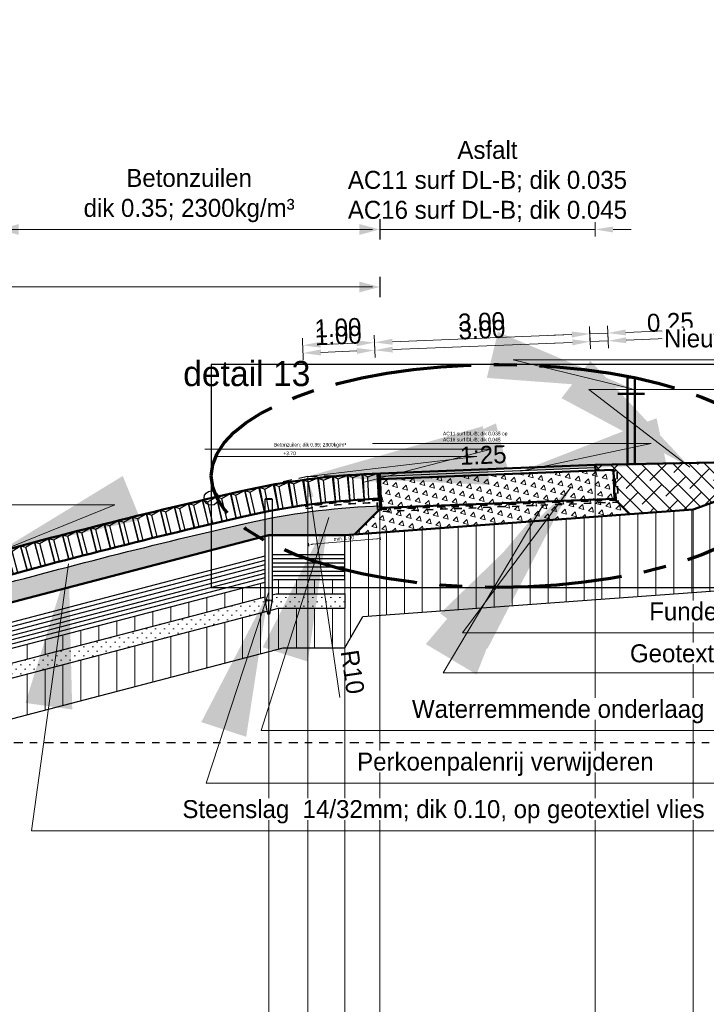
# Model space of a CAD drawing. Header units: metres. Extents: x 132 to 905, y -50 to 63.
# Tile 85 of 87: x 886 to 896, y -42 to -29. Entities that reach past the tile are written whole.
import ezdxf
from ezdxf.enums import TextEntityAlignment as Align

# ---------------------------------------------------------------- set-up
doc = ezdxf.new("R2010")
doc.units = ezdxf.units.M
doc.header["$LTSCALE"] = 0.1
for name, pattern in [('CENTER2', [28.575, 19.05, -3.175, 3.175, -3.175]), ('geotextiel', [0.2, -0.1, 0.1]), ('HIDDEN', [9.525, 6.35, -3.175]), ('NAP', [20, 12.5, -2.5, 2.5, -2.5])]:
    doc.linetypes.add(name, pattern=pattern)
for name, color, linetype, lineweight in [('DP-BS-arcering_klei', 253, 'Continuous', 0), ('DP-BS-arcering_zand', 251, 'Continuous', 0), ('DP-BS-basalt 025', 253, 'basalt25', 13), ('DP-BS-Matenbalk_verlenglijnen', 253, 'Continuous', 0), ('DP-BS-profiel', 2, 'Continuous', 25), ('DP-NAP-lijn', 6, 'NAP', 25), ('DP-NW-arcering_betonzuilen', 6, 'Continuous', 25), ('DP-NW-arcering_funderingslaag', 211, 'Continuous', 13), ('DP-NW-arcering_klei', 1, 'Continuous', 18), ('DP-NW-arcering_waterremmende_onderlaag', 7, 'Continuous', 18), ('DP-NW-Geotextiel', 3, 'geotextiel', 35), ('DP-NW-Geotextiel_detail', 150, 'geotextiel', 35), ('DP-NW-Matenbalk_verlenglijnen', 135, 'Continuous', 0), ('DP-NW-Profiel', 4, 'Continuous', 50), ('DP-NW-Uitvullaag', 1, 'Uitvullaag', 18), ('DP-Waterlijn_tekst', 7, 'Continuous', 35), ('maatvoering-lin', 7, 'Continuous', 20), ('Plts-Detail', 5, 'CENTER2', 70)]:
    doc.layers.add(name, color=color, linetype=linetype, lineweight=lineweight)
for name, color, linetype in [('DP-BS-SCHEIDINGSLIJN-TALUDBEKL', 255, 'Continuous'), ('DP-BS-TUSSENBERM', 1, 'Continuous'), ('DP-NW-Maatvoering', 7, 'Continuous')]:
    doc.layers.add(name, color=color, linetype=linetype)
doc.layers.add('DP-NW-arcrand', color=142, linetype='Continuous', plot=False)
doc.layers.add('TO-Viewport', color=152, linetype='Continuous', plot=False)
doc.styles.add('Ontwnota-dwp-Bruinissepolder tot Grevelingendam$0$StagCAD', font='StagCAD.ttf')
doc.styles.add('StagCAD', font='StagCAD.ttf')
doc.linetypes.add('basalt25', pattern='A,0,-0.25,[57,BASALT25.shx,S=0.004,R=0,X=0,Y=0],-0.25', length=0.5)
doc.linetypes.add('Uitvullaag', pattern='A,0,-0.005,[191,UITVULLAAG.shx,S=0.007,R=0,X=0,Y=0],-0.5', length=0.505)
doc.dimstyles.new('GM-maatvoering', dxfattribs={"dimtxt": 2.5, "dimasz": 2.5, "dimexe": 1, "dimexo": 0, "dimgap": 1, "dimtad": 1, "dimrnd": 0.001, "dimzin": 1, "dimdsep": 46, "dimtxsty": 'StagCAD', "dimcen": 0.09, "dimclrd": 1, "dimclre": 1, "dimclrt": 7, "dimazin": 0, "dimtfac": 1, "dimtix": 1, "dimtmove": 0, "dimatfit": 3, "dimfxl": 1, "dimfxlon": 1, "dimtvp": 0.83, "dimtolj": 1, "dimtzin": 0, "dimlwd": 15, "dimlwe": 15, "dimarcsym": 0})
doc.dimstyles.new('leader 1_100', dxfattribs={"dimscale": 0.1, "dimtxt": 2.5, "dimasz": 2, "dimexe": 0, "dimexo": 0, "dimgap": 1, "dimtad": 1, "dimrnd": 0.001, "dimzin": 1, "dimdsep": 46, "dimtxsty": 'StagCAD', "dimblk": 'RAD_PIJL', "dimcen": 0.09, "dimse1": 1, "dimse2": 1, "dimclrd": 1, "dimclre": 1, "dimclrt": 7, "dimazin": 0, "dimtfac": 1, "dimtix": 1, "dimtmove": 0, "dimatfit": 0, "dimfxl": 1, "dimtvp": 0.83, "dimtolj": 1, "dimtzin": 0, "dimlwd": 15, "dimarcsym": 0})
doc.dimstyles.new('Ontwnota-dwp-Bruinissepolder tot Grevelingendam$0$GM-maatvoering', dxfattribs={"dimtxt": 2.5, "dimasz": 1, "dimexe": 0, "dimexo": 0, "dimgap": 1, "dimtad": 1, "dimrnd": 0.001, "dimzin": 1, "dimdsep": 46, "dimtxsty": 'Ontwnota-dwp-Bruinissepolder tot Grevelingendam$0$StagCAD', "dimblk1": 'Ontwnota-dwp-Bruinissepolder tot Grevelingendam$0$DIM_PIJL', "dimblk2": 'Ontwnota-dwp-Bruinissepolder tot Grevelingendam$0$DIM_PIJL', "dimsah": 1, "dimcen": 0.09, "dimse1": 1, "dimse2": 1, "dimclrd": 1, "dimclre": 1, "dimclrt": 7, "dimazin": 0, "dimtfac": 1, "dimtix": 1, "dimtmove": 0, "dimatfit": 3, "dimldrblk": 'Ontwnota-dwp-Bruinissepolder tot Grevelingendam$0$RAD_PIJL', "dimfxl": 1, "dimtvp": 0.83, "dimtolj": 1, "dimtzin": 0, "dimlwd": 15, "dimarcsym": 0})
doc.dimstyles.new('Ontwnota-dwp-Bruinissepolder tot Grevelingendam$0$leader 1_100', dxfattribs={"dimscale": 0.1, "dimtxt": 2.5, "dimasz": 2, "dimexe": 0, "dimexo": 0, "dimgap": 1, "dimtad": 1, "dimrnd": 0.001, "dimzin": 1, "dimdsep": 46, "dimtxsty": 'Ontwnota-dwp-Bruinissepolder tot Grevelingendam$0$StagCAD', "dimblk": 'Ontwnota-dwp-Bruinissepolder tot Grevelingendam$0$RAD_PIJL', "dimcen": 0.09, "dimse1": 1, "dimse2": 1, "dimclrd": 1, "dimclre": 1, "dimclrt": 7, "dimazin": 0, "dimtfac": 1, "dimtix": 1, "dimtmove": 0, "dimatfit": 0, "dimfxl": 1, "dimtvp": 0.83, "dimtolj": 1, "dimtzin": 0, "dimlwd": 15, "dimarcsym": 0})
pattern_1 = [(0, (-686.42242, -2.0662), (0.0625, 0.0625), [0, -0.125])]

# ---------------------------------------------------------------- blocks, each defined once
blk = doc.blocks.new('*U217')
at = {"layer": 'DP-NAP-lijn'}
blk.add_line((0, 0), (373.8, 0), dxfattribs=at)
at = {"layer": 'DP-NAP-lijn', "style": 'StagCAD'}
blk.add_attdef('NAPLIJN', (6.25, 1), '', height=2.5, dxfattribs=at)
at = {"layer": 'DP-Waterlijn_tekst', "style": 'StagCAD'}
blk.add_attdef('WP', text='', height=2.5, dxfattribs=at).set_placement((11.17, 16), align=Align.BOTTOM_CENTER)
blk = doc.blocks.new('dp800')
at = {"layer": 'DP-BS-arcering_klei'}
h = blk.add_hatch(dxfattribs=at)
h.set_pattern_fill('_USER', color=251, scale=2.5, angle=90, pattern_type=0)
h.set_pattern_definition([(90, (-642.39817, 21.9338), (-0.25, 0), [])])
h.paths.add_polyline_path([(31.209, -14.596), (33.72, -13.682), (35.345, -13.795), (37.451, -14.766), (37.451, -12.123), (35.951, -11.432), (34.605, -11.338), (28.224, -13.661), (23.377, -14.015), (23.377, -14.635), (22.395, -14.635), (22.366, -14.642), (22.366, -14.849), (22.421, -14.835), (23.377, -14.835), (23.377, -15.035), (22.447, -15.035), (22.336, -15.064), (22.326, -15.115), (22.306, -15.115), (22.297, -15.074), (17.721, -16.27), (17.67, -16.076), (22.266, -14.875), (22.266, -14.669), (17.62, -15.882), (13.075, -17.07), (13.146, -17.341), (10.584, -17.908), (10.584, -18.778), (13.233, -18.193), (13.417, -18.376), (17.961, -17.189), (18.242, -16.702), (22.517, -15.585), (23.376, -15.585), (23.628, -15.15)])
at = {"layer": 'DP-BS-arcering_zand'}
h = blk.add_hatch(dxfattribs=at)
h.set_pattern_fill('CUNETZAND', color=256, scale=0.1, pattern_type=2)
h.set_pattern_definition(pattern_1)
h.paths.add_polyline_path([(17.67, -16.076), (17.721, -16.27), (22.297, -15.074), (22.266, -14.915), (22.266, -14.875)])
h = blk.add_hatch(dxfattribs=at)
h.set_pattern_fill('CUNETZAND', color=256, scale=0.1, pattern_type=2)
h.set_pattern_definition(pattern_1)
h.paths.add_polyline_path([(23.377, -15.035), (23.377, -14.835), (22.421, -14.835), (22.366, -14.849), (22.366, -14.915), (22.336, -15.064), (22.447, -15.035)])
at = {"layer": 'DP-BS-basalt 025', "color": 251, "ltscale": 10}
blk.add_lwpolyline([(10.584, -16.986), (12.919, -16.47), (22.316, -14.015), (23.377, -14.015)], dxfattribs=at)
at = {"layer": 'DP-BS-Matenbalk_verlenglijnen'}
for points in [[(28.224, -13.661, 0), (28.224, -24, 0)], [(28.224, -13.661, 0), (28.224, -24, 0)], [(22.316, -14.015, 0), (22.316, -24, 0)], [(22.316, -14.015, 0), (22.316, -24, 0)], [(23.377, -14.015, 0), (23.377, -24, 0)]]:
    blk.add_polyline3d(points, dxfattribs=at)
at = {"layer": 'DP-BS-profiel', "color": 1}
for p, q in [((28.224, -13.661), (34.605, -11.338)), ((22.266, -13.515), (22.366, -13.515)), ((23.377, -14.015), (28.224, -13.661)), ((12.919, -16.47), (22.316, -14.015)), ((22.316, -14.015), (23.377, -14.015)), ((23.628, -15.15), (31.209, -14.596)), ((23.377, -14.835), (23.377, -15.035)), ((22.316, -15.115), (22.316, -14.955)), ((23.376, -15.585), (23.628, -15.15)), ((18.242, -16.702), (22.517, -15.585)), ((22.517, -15.585), (23.376, -15.585))]:
    blk.add_line(p, q, dxfattribs=at)
blk.add_lwpolyline([(22.266, -14.915), (22.266, -13.515), (22.276, -13.505), (22.356, -13.505), (22.366, -13.515), (22.366, -14.915), (22.326, -15.115), (22.306, -15.115)], close=True, dxfattribs=at)
for points in [[(22.366, -14.642), (22.395, -14.635), (23.377, -14.635), (23.377, -14.015)], [(12.987, -16.731), (22.266, -14.307)], [(22.366, -14.285), (23.377, -14.285)], [(17.62, -15.882), (22.266, -14.669)], [(17.67, -16.076), (22.266, -14.875)], [(22.366, -14.849), (22.421, -14.835), (23.377, -14.835)], [(22.336, -15.064), (22.447, -15.035), (23.377, -15.035)], [(17.721, -16.27), (22.297, -15.074)]]:
    blk.add_lwpolyline(points, dxfattribs=at)
at = {"layer": 'DP-BS-profiel', "color": 251}
for points in [[(13.002, -16.788), (17.546, -15.6), (22.266, -14.367)], [(22.366, -14.343), (23.377, -14.343)], [(13.016, -16.844), (17.561, -15.657), (22.266, -14.427)], [(13.031, -16.901), (17.576, -15.713), (22.266, -14.488)], [(22.366, -14.401), (23.377, -14.402)], [(22.366, -14.462), (22.373, -14.46), (23.377, -14.46)], [(22.366, -14.522), (22.38, -14.518), (23.377, -14.518)], [(13.046, -16.957), (17.59, -15.77), (22.266, -14.548)], [(13.06, -17.013), (17.605, -15.826), (22.266, -14.608)], [(22.366, -14.582), (22.388, -14.576), (23.377, -14.577)]]:
    blk.add_lwpolyline(points, dxfattribs=at)
at = {"layer": 'DP-BS-profiel', "color": 1}
blk.add_ellipse((22.295, -14.955), major_axis=(0, 0.04), ratio=0.525, start_param=4.712389, end_param=7.853982, dxfattribs=at)
at = {"layer": 'DP-BS-profiel', "color": 1, "extrusion": (0, 0, -1)}
blk.add_ellipse((22.337, -14.955), major_axis=(0, 0.04), ratio=0.525, start_param=4.712389, end_param=7.853982, dxfattribs=at)
at = {"layer": 'DP-BS-SCHEIDINGSLIJN-TALUDBEKL'}
blk.add_point((23.377, -14.015), dxfattribs=at)
at = {"layer": 'DP-BS-TUSSENBERM'}
blk.add_point((28.224, -13.661), dxfattribs=at)
at = {"layer": 'DP-NAP-lijn', "ltscale": 4, "xscale": 0.0999999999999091, "yscale": 0.0999999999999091, "zscale": 0.0999999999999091}
blk.add_blockref('*U217', (0.07, -16.9), dxfattribs=at)
blk = doc.blocks.new('*D97')
at = {"layer": 'Defpoints', "color": 0, "transparency": 16777216}
for p in [(891.186, -33.272), (890.26, -35.134), (891.259, -35.094)]:
    blk.add_point(p, dxfattribs=at)
at = {"layer": 'DP-NW-Maatvoering', "color": 1, "lineweight": 15, "transparency": 16777216}
for p, q in [((890.191, -33.411), (890.183, -33.212)), ((890.437, -33.301), (890.937, -33.282)), ((891.19, -33.371), (891.182, -33.172))]:
    blk.add_line(p, q, dxfattribs=at)
at = {"layer": 'DP-NW-Maatvoering', "color": 1, "transparency": 16777216}
for points in [[(890.435, -33.26), (890.439, -33.343), (890.187, -33.311)], [(890.935, -33.24), (890.938, -33.323), (891.186, -33.272)]]:
    blk.add_solid(points, dxfattribs=at)
at = {"layer": 'DP-NW-Maatvoering', "color": 7, "transparency": 16777216, "insert": (890.678, -33.067), "char_height": 0.25, "attachment_point": 5, "rotation": 2.2906, "style": 'StagCAD'}
blk.add_mtext('\\A1;1.00', dxfattribs=at)
blk = doc.blocks.new('*D98')
at = {"layer": 'Defpoints', "color": 0, "transparency": 16777216}
for p in [(894.184, -33.151), (894.257, -34.974), (891.259, -35.094)]:
    blk.add_point(p, dxfattribs=at)
at = {"layer": 'DP-NW-Maatvoering', "color": 1, "lineweight": 15, "transparency": 16777216}
for p, q in [((894.188, -33.251), (894.18, -33.051)), ((891.19, -33.371), (891.182, -33.171)), ((891.436, -33.261), (893.934, -33.161))]:
    blk.add_line(p, q, dxfattribs=at)
at = {"layer": 'DP-NW-Maatvoering', "color": 1, "transparency": 16777216}
for points in [[(893.932, -33.119), (893.936, -33.202), (894.184, -33.151)], [(891.434, -33.219), (891.438, -33.302), (891.186, -33.271)]]:
    blk.add_solid(points, dxfattribs=at)
at = {"layer": 'DP-NW-Maatvoering', "color": 7, "transparency": 16777216, "insert": (892.676, -32.986), "char_height": 0.25, "attachment_point": 5, "rotation": 2.2906, "style": 'StagCAD'}
blk.add_mtext('\\A1;3.00', dxfattribs=at)
blk = doc.blocks.new('*D99')
at = {"layer": 'Defpoints', "color": 0, "transparency": 16777216}
for p in [(894.434, -33.14), (894.257, -35.054), (894.51, -35.044)]:
    blk.add_point(p, dxfattribs=at)
at = {"layer": 'DP-NW-Maatvoering', "color": 1, "lineweight": 15, "transparency": 16777216}
for p, q in [((894.684, -33.13), (897.951, -32.999)), ((894.185, -33.25), (894.177, -33.05)), ((894.181, -33.15), (894.434, -33.14)), ((894.438, -33.24), (894.43, -33.04)), ((893.931, -33.16), (893.681, -33.17))]:
    blk.add_line(p, q, dxfattribs=at)
at = {"layer": 'DP-NW-Maatvoering', "color": 1, "transparency": 16777216}
for points in [[(893.929, -33.119), (893.933, -33.202), (894.181, -33.15)], [(894.682, -33.089), (894.685, -33.172), (894.434, -33.14)]]:
    blk.add_solid(points, dxfattribs=at)
at = {"layer": 'DP-NW-Maatvoering', "color": 7, "transparency": 16777216, "insert": (897.567, -32.79), "char_height": 0.25, "attachment_point": 5, "rotation": 2.2906, "style": 'StagCAD'}
blk.add_mtext('\\A1;0.25', dxfattribs=at)
blk = doc.blocks.new('*D100')
at = {"layer": 'Defpoints', "color": 0, "transparency": 16777216}
for p in [(894.257, -31.699), (894.257, -34.974), (891.259, -35.094)]:
    blk.add_point(p, dxfattribs=at)
at = {"layer": 'DP-NW-Maatvoering', "color": 1, "lineweight": 15, "transparency": 16777216}
for p, q in [((891.259, -31.799), (891.259, -31.599)), ((894.257, -31.799), (894.257, -31.599)), ((891.009, -31.699), (890.759, -31.699)), ((891.259, -31.699), (894.257, -31.699)), ((894.507, -31.699), (894.757, -31.699))]:
    blk.add_line(p, q, dxfattribs=at)
at = {"layer": 'DP-NW-Maatvoering', "color": 1, "transparency": 16777216}
for points in [[(891.009, -31.657), (891.009, -31.741), (891.259, -31.699)], [(894.507, -31.657), (894.507, -31.741), (894.257, -31.699)]]:
    blk.add_solid(points, dxfattribs=at)
at = {"layer": 'DP-NW-Maatvoering', "color": 7, "transparency": 16777216, "insert": (892.758, -31.032), "char_height": 0.25, "attachment_point": 5, "style": 'StagCAD'}
blk.add_mtext('\\A1;Asfalt\\PAC11 surf DL-B; dik 0.035\\PAC16 surf DL-B; dik 0.045', dxfattribs=at)
blk = doc.blocks.new('Ontwnota-dwp-Bruinissepolder tot Grevelingendam$0$RAD_PIJL')
at = {"color": 1, "linetype": 'Continuous'}
blk.add_solid([(-2.8284, -0.75), (-2.8284, 0.75), (0, 0)], dxfattribs=at)
blk = doc.blocks.new('Ontwnota-dwp-Bruinissepolder tot Grevelingendam$0$DIM_PIJL')
at = {"color": 1}
blk.add_line((0, 1.414), (0, -1.414), dxfattribs=at)
at = {"color": 1, "linetype": 'ByBlock'}
blk.add_solid([(-2.828, -0.75), (-2.828, 0.75), (0, 0)], dxfattribs=at)
blk = doc.blocks.new('*D101')
at = {"layer": 'Defpoints', "color": 0, "transparency": 16777216}
for p in [(891.259, -32.499), (891.259, -35.094), (876.04, -39.084)]:
    blk.add_point(p, dxfattribs=at)
at = {"layer": 'DP-NW-Maatvoering', "color": 1, "lineweight": 15, "transparency": 16777216}
blk.add_line((876.14, -32.499), (891.159, -32.499), dxfattribs=at)
at = {"layer": 'DP-NW-Maatvoering', "color": 1, "lineweight": 15, "transparency": 16777216, "xscale": 0.1, "yscale": 0.1, "zscale": 0.1, "rotation": 180}
blk.add_blockref('Ontwnota-dwp-Bruinissepolder tot Grevelingendam$0$DIM_PIJL', (876.04, -32.499), dxfattribs=at)
at = {"layer": 'DP-NW-Maatvoering', "color": 1, "lineweight": 15, "transparency": 16777216, "xscale": 0.1, "yscale": 0.1, "zscale": 0.1}
blk.add_blockref('Ontwnota-dwp-Bruinissepolder tot Grevelingendam$0$DIM_PIJL', (891.259, -32.499), dxfattribs=at)
at = {"layer": 'DP-NW-Maatvoering', "color": 7, "transparency": 16777216, "insert": (883.65, -32.237), "char_height": 0.25, "attachment_point": 5, "style": 'Ontwnota-dwp-Bruinissepolder tot Grevelingendam$0$StagCAD'}
blk.add_mtext('\\A1;Inwassen met steenslag 4/32mm', dxfattribs=at)
blk = doc.blocks.new('RAD_PIJL')
at = {"color": 1, "linetype": 'Continuous'}
blk.add_solid([(-2.8284, -0.75), (-2.8284, 0.75), (0, 0)], dxfattribs=at)
blk = doc.blocks.new('*D164')
at = {"layer": 'Defpoints', "color": 0, "transparency": 16777216}
for p in [(890.56, -38.834), (901.254, -38.834), (901.254, -49.195)]:
    blk.add_point(p, dxfattribs=at)
at = {"layer": 'maatvoering-lin', "color": 1, "lineweight": 15, "transparency": 16777216}
for p, q in [((890.56, -49.095), (890.56, -49.295)), ((901.254, -49.095), (901.254, -49.295)), ((890.81, -49.195), (901.004, -49.195))]:
    blk.add_line(p, q, dxfattribs=at)
at = {"layer": 'maatvoering-lin', "color": 1, "transparency": 16777216}
for points in [[(890.81, -49.153), (890.81, -49.237), (890.56, -49.195)], [(901.004, -49.153), (901.004, -49.237), (901.254, -49.195)]]:
    blk.add_solid(points, dxfattribs=at)
at = {"layer": 'maatvoering-lin', "color": 7, "transparency": 16777216, "insert": (895.907, -48.97), "char_height": 0.25, "attachment_point": 5, "style": 'StagCAD'}
blk.add_mtext('\\A1;Variabel', dxfattribs=at)
blk = doc.blocks.new('*D202')
at = {"layer": 'Defpoints', "color": 0, "transparency": 16777216}
for p in [(891.259, -31.699), (891.259, -35.094), (885.954, -36.184)]:
    blk.add_point(p, dxfattribs=at)
at = {"layer": 'DP-NW-Maatvoering', "color": 1, "lineweight": 15, "transparency": 16777216}
blk.add_line((886.054, -31.699), (891.159, -31.699), dxfattribs=at)
at = {"layer": 'DP-NW-Maatvoering', "color": 1, "lineweight": 15, "transparency": 16777216, "xscale": 0.1, "yscale": 0.1, "zscale": 0.1, "rotation": 180}
blk.add_blockref('Ontwnota-dwp-Bruinissepolder tot Grevelingendam$0$DIM_PIJL', (885.954, -31.699), dxfattribs=at)
at = {"layer": 'DP-NW-Maatvoering', "color": 1, "lineweight": 15, "transparency": 16777216, "xscale": 0.1, "yscale": 0.1, "zscale": 0.1}
blk.add_blockref('Ontwnota-dwp-Bruinissepolder tot Grevelingendam$0$DIM_PIJL', (891.259, -31.699), dxfattribs=at)
at = {"layer": 'DP-NW-Maatvoering', "color": 7, "transparency": 16777216, "insert": (888.607, -31.228), "char_height": 0.25, "attachment_point": 5, "style": 'Ontwnota-dwp-Bruinissepolder tot Grevelingendam$0$StagCAD'}
blk.add_mtext('\\A1;Betonzuilen\\Pdik 0.35; 2300kg/m³', dxfattribs=at)
blk = doc.blocks.new('*U68')
at = {"color": 0}
blk.add_line((-0.185, 0.975), (0.185, 0.975), dxfattribs=at)
blk.add_lwpolyline([(-0.05, 0), (-0.05, 1.2), (0.05, 1.2), (0.05, 0)], dxfattribs=at)
blk = doc.blocks.new('*D213')
at = {"layer": 'Defpoints', "color": 0, "transparency": 16777216}
for p in [(891.191, -33.379), (890.26, -35.134), (891.259, -35.094)]:
    blk.add_point(p, dxfattribs=at)
at = {"layer": 'DP-NW-Maatvoering', "color": 1, "lineweight": 15, "transparency": 16777216}
for p, q in [((891.195, -33.479), (891.187, -33.279)), ((890.195, -33.519), (890.188, -33.319)), ((890.441, -33.409), (890.941, -33.389))]:
    blk.add_line(p, q, dxfattribs=at)
at = {"layer": 'DP-NW-Maatvoering', "color": 1, "transparency": 16777216}
for points in [[(890.44, -33.367), (890.443, -33.451), (890.191, -33.419)], [(890.939, -33.348), (890.943, -33.431), (891.191, -33.379)]]:
    blk.add_solid(points, dxfattribs=at)
at = {"layer": 'DP-NW-Maatvoering', "color": 7, "transparency": 16777216, "insert": (890.682, -33.174), "char_height": 0.25, "attachment_point": 5, "rotation": 2.2906, "style": 'StagCAD'}
blk.add_mtext('\\A1;1.00', dxfattribs=at)
blk = doc.blocks.new('*D214')
at = {"layer": 'Defpoints', "color": 0, "transparency": 16777216}
for p in [(894.188, -33.259), (894.257, -34.974), (891.259, -35.094)]:
    blk.add_point(p, dxfattribs=at)
at = {"layer": 'DP-NW-Maatvoering', "color": 1, "lineweight": 15, "transparency": 16777216}
for p, q in [((891.195, -33.479), (891.187, -33.279)), ((891.44, -33.369), (893.939, -33.269)), ((894.192, -33.359), (894.184, -33.159))]:
    blk.add_line(p, q, dxfattribs=at)
at = {"layer": 'DP-NW-Maatvoering', "color": 1, "transparency": 16777216}
for points in [[(893.937, -33.228), (893.94, -33.311), (894.188, -33.259)], [(891.439, -33.328), (891.442, -33.411), (891.191, -33.379)]]:
    blk.add_solid(points, dxfattribs=at)
at = {"layer": 'DP-NW-Maatvoering', "color": 7, "transparency": 16777216, "insert": (892.681, -33.094), "char_height": 0.25, "attachment_point": 5, "rotation": 2.2906, "style": 'StagCAD'}
blk.add_mtext('\\A1;3.00', dxfattribs=at)
blk = doc.blocks.new('*D215')
at = {"layer": 'Defpoints', "color": 0, "transparency": 16777216}
for p in [(894.438, -33.249), (894.26, -35.054), (894.51, -35.044)]:
    blk.add_point(p, dxfattribs=at)
at = {"layer": 'DP-NW-Maatvoering', "color": 1, "lineweight": 15, "transparency": 16777216}
for p, q in [((893.939, -33.269), (893.689, -33.279)), ((894.192, -33.359), (894.184, -33.159)), ((894.188, -33.259), (894.438, -33.249)), ((894.442, -33.349), (894.434, -33.149)), ((894.688, -33.239), (895.687, -33.199))]:
    blk.add_line(p, q, dxfattribs=at)
at = {"layer": 'DP-NW-Maatvoering', "color": 1, "transparency": 16777216}
for points in [[(893.937, -33.228), (893.94, -33.311), (894.188, -33.259)], [(894.686, -33.198), (894.69, -33.281), (894.438, -33.249)]]:
    blk.add_solid(points, dxfattribs=at)
at = {"layer": 'DP-NW-Maatvoering', "color": 7, "transparency": 16777216, "insert": (895.303, -32.989), "char_height": 0.25, "attachment_point": 5, "rotation": 2.2906, "style": 'StagCAD'}
blk.add_mtext('\\A1;0.25', dxfattribs=at)
blk = doc.blocks.new('*D216')
at = {"layer": 'Defpoints', "color": 0, "transparency": 16777216}
for p in [(890.26, -35.174), (891.712, -45.068)]:
    blk.add_point(p, dxfattribs=at)
at = {"layer": 'DP-NW-Maatvoering', "color": 1, "lineweight": 15, "transparency": 16777216}
blk.add_line((890.705, -38.208), (890.296, -35.421), dxfattribs=at)
at = {"layer": 'DP-NW-Maatvoering', "color": 1, "transparency": 16777216}
blk.add_solid([(890.338, -35.415), (890.255, -35.427), (890.26, -35.174)], dxfattribs=at)
at = {"layer": 'DP-NW-Maatvoering', "color": 7, "transparency": 16777216, "insert": (890.881, -37.854), "char_height": 0.25, "attachment_point": 5, "rotation": 278.3483, "style": 'StagCAD'}
blk.add_mtext('\\A1;R10', dxfattribs=at)
blk = doc.blocks.new('BTZL-35-20')
blk.add_line((0.067, 0), (0.067, 0.312))
blk.add_lwpolyline([(0, 0), (0.2, 0), (0.2, 0.35), (0, 0.35), (0, 0)], close=True)
blk.add_lwpolyline([(0, 0.35), (0.067, 0.312), (0.2, 0.35)])
blk = doc.blocks.new('*D219')
at = {"layer": 'Defpoints', "color": 0, "transparency": 16777216}
for p in [(890.229, -35.582), (891.225, -35.496), (891.268, -35.997)]:
    blk.add_point(p, dxfattribs=at)
at = {"layer": 'DP-NW-Maatvoering', "color": 1, "lineweight": 15, "transparency": 16777216}
for p, q in [((890.322, -36.078), (891.219, -36.001)), ((891.267, -35.977), (891.27, -36.017)), ((890.27, -36.063), (890.274, -36.103))]:
    blk.add_line(p, q, dxfattribs=at)
at = {"layer": 'DP-NW-Maatvoering', "color": 1, "transparency": 16777216}
for points in [[(891.218, -35.993), (891.219, -36.01), (891.268, -35.997)], [(890.321, -36.07), (890.323, -36.087), (890.272, -36.083)]]:
    blk.add_solid(points, dxfattribs=at)
at = {"layer": 'DP-NW-Maatvoering', "color": 7, "transparency": 16777216, "insert": (890.76, -35.996), "char_height": 0.05, "attachment_point": 5, "rotation": 4.9069, "style": 'StagCAD'}
blk.add_mtext('\\A1;min. 1.00', dxfattribs=at)

msp = doc.modelspace()

# ---------------------------------------------------------------- hatches: boundary and pattern name
at = {"layer": 'DP-NW-arcering_funderingslaag'}
h = msp.add_hatch(dxfattribs=at)
h.set_pattern_fill('TRIANG', color=256, scale=0.15, angle=45)
h.set_pattern_definition([(105, (88.75601, -3.88338), (-0.138006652, 0.036978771), [0.0714375, -0.0714375]), (165, (88.75601, -3.88338), (-0.101027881, -0.101027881), [0.0714375, -0.0714375]), (45, (88.687, -3.86489), (-0.036978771, 0.138006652), [0.0714375, -0.0714375])])
h.paths.add_polyline_path([(891.262, -35.174), (891.278, -35.573), (894.526, -35.444), (894.51, -35.044), (894.26, -35.054)])
h = msp.add_hatch(dxfattribs=at)
h.set_pattern_fill('TRIANG', color=256, scale=0.15, angle=45)
h.set_pattern_definition([(105, (88.9995, -3.56201), (-0.138006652, 0.036978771), [0.0714375, -0.0714375]), (165, (88.9995, -3.56201), (-0.101027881, -0.101027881), [0.0714375, -0.0714375]), (45, (88.9305, -3.54352), (-0.036978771, 0.138006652), [0.0714375, -0.0714375])])
h.paths.add_polyline_path([(891.278, -35.573), (890.913, -35.939), (894.741, -35.659), (894.526, -35.444)])
at = {"layer": 'DP-NW-arcering_klei', "linetype": 'Continuous'}
h = msp.add_hatch(dxfattribs=at)
h.set_pattern_fill('KLEI_AANVULLEN', color=256, scale=0.5, angle=90, pattern_type=2)
h.set_pattern_definition([(135, (180.67576, 9e-13), (-0.110485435, -0.110485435), []), (225, (180.67576, 9e-13), (-0.110485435, -0.331456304), [0.390625, -0.234375])])
h.paths.add_polyline_path([(894.257, -34.974), (894.26, -35.054), (894.51, -35.044), (894.526, -35.444), (894.741, -35.659), (895.622, -35.595), (897.514, -34.915)])
at = {"layer": 'DP-NW-arcering_waterremmende_onderlaag'}
h = msp.add_hatch(dxfattribs=at)
h.set_pattern_fill('GWI_ZANDGRIND', color=256, scale=0.3, style=0, pattern_type=2)
h.set_pattern_definition([(0, (337.34061, 47.22628), (0, 0.075), [0, -0.0866025]), (0, (337.33056, 47.18878), (0.0866025, 0.15), [0.0200964, -0.1531086]), (30, (337.350655, 47.18878), (0.08660256, 0.149999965), [0.0200964, -0.2799036]), (60, (337.36806, 47.19883), (-0.08660256, 0.149999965), [0.0200964, -0.1531086]), (90, (337.37811, 47.216235), (-0.0866025, 0.15), [0.0200964, -0.2799036]), (120, (337.3781, 47.23633), (-0.17320506, -3.5e-08), [0.0200964, -0.1531086]), (150, (337.36806, 47.253735), (-0.17320506, 3.5e-08), [0.0200964, -0.2799036]), (180, (337.35065, 47.26378), (-0.0866025, -0.15), [0.0200964, -0.1531086]), (210, (337.33056, 47.26378), (-0.08660256, -0.149999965), [0.0200964, -0.2799036]), (240, (337.31315, 47.25373), (0.08660256, -0.149999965), [0.0200964, -0.1531086]), (270, (337.30311, 47.23633), (0.0866025, -0.15), [0.0200964, -0.2799036]), (300, (337.3031, 47.21623), (0.17320506, 3.5e-08), [0.0200964, -0.1531086]), (330, (337.313155, 47.19883), (0.17320506, -3.5e-08), [0.0200964, -0.2799036])])
edge = h.paths.add_edge_path()
edge.add_line((890.913, -35.939), (891.278, -35.573))
edge.add_arc((889.711, -35.621), 1.569, 1.7427, 2.8384)
edge.add_arc((891.583, -45.37), 9.831, 91.7842, 104.0739)
edge.add_arc((918.132, -157.364), 124.928, 103.39393, 106.55779)
edge.add_line((882.529, -37.616), (882.516, -37.568))
edge.add_arc((976.602, -364.347), 340.054, 106.06228, 106.85954)
edge.add_line((877.978, -38.909), (877.982, -38.92))
edge.add_line((877.982, -38.92), (880.317, -38.404))
edge.add_line((880.317, -38.404), (889.714, -35.949))
edge.add_line((889.714, -35.949), (890.775, -35.949))
edge.add_line((890.775, -35.949), (890.913, -35.939))
h = msp.add_hatch(dxfattribs=at)
h.set_pattern_fill('GWI_ZANDGRIND', color=256, scale=0.3, style=0, pattern_type=2)
h.set_pattern_definition([(0, (337.494653, 46.426283), (0, 0.015), [0, -0.0173205]), (0, (337.492643, 46.418783), (0.0173205, 0.03), [0.00401928, -0.03062172]), (30, (337.496663, 46.418783), (0.0173205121, 0.029999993), [0.00401928, -0.05598072]), (60, (337.500143, 46.420792), (-0.0173205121, 0.029999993), [0.00401928, -0.03062172]), (90, (337.502153, 46.424273), (-0.0173205, 0.03), [0.00401928, -0.05598072]), (120, (337.502153, 46.428292), (-0.0346410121, -7e-09), [0.00401928, -0.03062172]), (150, (337.500143, 46.431773), (-0.0346410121, 7e-09), [0.00401928, -0.05598072]), (180, (337.496663, 46.433783), (-0.0173205, -0.03), [0.00401928, -0.03062172]), (210, (337.492643, 46.433783), (-0.0173205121, -0.029999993), [0.00401928, -0.05598072]), (240, (337.489163, 46.431773), (0.0173205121, -0.029999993), [0.00401928, -0.03062172]), (270, (337.487153, 46.428292), (0.0173205, -0.03), [0.00401928, -0.05598072]), (300, (337.487153, 46.424273), (0.0346410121, 7e-09), [0.00401928, -0.03062172]), (330, (337.489163, 46.420792), (0.0346410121, -7e-09), [0.00401928, -0.05598072])])
edge = h.paths.add_edge_path()
edge.add_line((888.915, -35.899), (888.915, -36.157))
edge.add_line((888.915, -36.157), (889.714, -35.949))
edge.add_line((889.714, -35.949), (890.775, -35.949))
edge.add_line((890.775, -35.949), (890.913, -35.939))
edge.add_line((890.913, -35.939), (891.278, -35.573))
edge.add_line((891.278, -35.573), (891.277, -35.543))
edge.add_arc((891.647, -46.037), 10.5, 92.0153, 105.0802)

# ---------------------------------------------------------------- linework, layer by layer
at = {"layer": 'DP-NW-arcrand'}
msp.add_lwpolyline([(882.529, -37.616, -0.002348), (885.602, -36.747, -0.011652), (889.43, -35.779, -0.046124), (891.173, -35.548), (891.277, -35.543)], format="xyb", dxfattribs=at)
at = {"layer": 'DP-NW-Geotextiel', "ltscale": 10, "flags": 128}
msp.add_lwpolyline([(890.229, -35.582, -0.026823), (891.225, -35.496), (891.231, -35.625), (894.578, -35.492), (894.56, -35.042)], format="xyb", dxfattribs=at)
at = {"layer": 'DP-NW-Geotextiel_detail', "ltscale": 10}
msp.add_line((894.547, -35.463), (894.53, -35.043), dxfattribs=at)
msp.add_lwpolyline([(890.224, -35.552, -0.027619), (891.254, -35.466), (891.259, -35.594), (894.547, -35.463), (894.53, -35.043)], format="xyb", dxfattribs=at)
at = {"layer": 'DP-NW-Maatvoering', "color": 1, "linetype": 'HIDDEN', "ltscale": 0.2}
for q in [(889.258, -35.357), (891.231, -35.095)]:
    msp.add_line((890.26, -35.134), q, dxfattribs=at)
at = {"layer": 'DP-NW-Matenbalk_verlenglijnen'}
for p, q in [((894.257, -34.974), (894.257, -48.334)), ((890.26, -35.134), (890.26, -48.334)), ((891.259, -35.094), (891.259, -48.334))]:
    msp.add_line(p, q, dxfattribs=at)
at = {"layer": 'DP-NW-Profiel'}
for p, q in [((897.506, -34.909), (894.257, -34.974)), ((895.622, -35.595), (897.506, -34.909)), ((891.262, -35.174), (894.26, -35.054)), ((894.26, -35.054), (894.257, -34.974)), ((894.26, -35.054), (894.51, -35.044)), ((894.526, -35.444), (894.51, -35.044)), ((891.278, -35.573), (891.259, -35.094)), ((891.278, -35.573), (894.526, -35.444)), ((894.526, -35.444), (894.741, -35.659)), ((890.775, -35.949), (895.622, -35.595)), ((890.913, -35.939), (891.279, -35.573))]:
    msp.add_line(p, q, dxfattribs=at)
at = {"layer": 'DP-NW-Profiel', "color": 3, "lineweight": 30}
msp.add_line((891.261, -35.129), (894.258, -35.009), dxfattribs=at)
at = {"layer": 'DP-NW-Profiel'}
for points in [[(876.04, -39.084, -0.007226), (885.482, -36.313, -0.011652), (889.33, -35.341, -0.046124), (891.155, -35.098), (894.257, -34.974)], [(882.502, -37.52, -0.002348), (885.576, -36.651, -0.011652), (889.408, -35.682, -0.046124), (891.169, -35.448), (891.273, -35.444)]]:
    msp.add_lwpolyline(points, format="xyb", dxfattribs=at)
for points in [[(877.982, -38.92), (880.317, -38.404), (889.714, -35.949)], [(889.714, -35.949), (890.775, -35.949)]]:
    msp.add_lwpolyline(points, dxfattribs=at)
at = {"layer": 'DP-NW-Uitvullaag', "ltscale": 4, "flags": 128}
msp.add_lwpolyline([(882.502, -37.52, -0.002348), (885.576, -36.651, -0.011652), (889.408, -35.682, -0.046124), (891.169, -35.448), (891.273, -35.444)], format="xyb", dxfattribs=at)
at = {"layer": 'Plts-Detail'}
msp.add_ellipse((892.915, -35.127), major_axis=(4, 0), ratio=0.3875, dxfattribs=at)
at = {"layer": 'TO-Viewport', "color": 251}
msp.add_lwpolyline([(888.915, -36.677), (896.915, -36.677), (896.915, -33.577), (888.915, -33.577)], close=True, dxfattribs=at)
msp.add_circle((888.915, -35.436), 0.1, dxfattribs=at)

# ---------------------------------------------------------------- block references
msp.add_blockref('dp800', (867.398, -21.934))
at = {"layer": 'DP-NW-arcering_betonzuilen'}
for p, rotation in [((890.048, -35.558), 8.979070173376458), ((890.246, -35.529), 7.791592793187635), ((890.445, -35.504), 6.604115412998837), ((890.643, -35.483), 5.416638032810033), ((890.843, -35.466), 4.229160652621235), ((891.042, -35.454), 3.041683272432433), ((889.264, -35.715), 12.95346405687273), ((889.459, -35.67), 12.54150231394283), ((889.655, -35.629), 11.35402493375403), ((889.851, -35.592), 10.16654755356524), ((888.68, -35.851), 13.35877851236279), ((888.874, -35.805), 13.2236736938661), ((889.069, -35.76), 13.08856887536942), ((888.096, -35.992), 13.76409296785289), ((888.291, -35.945), 13.62898814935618), ((888.485, -35.898), 13.49388333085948), ((887.708, -36.088), 14.03430260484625), ((887.902, -36.04), 13.89919778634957), ((887.127, -36.236), 14.43961706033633), ((887.32, -36.186), 14.30451224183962), ((887.514, -36.137), 14.16940742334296), ((886.546, -36.387), 14.8449315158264), ((886.739, -36.336), 14.70982669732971), ((886.933, -36.286), 14.57472187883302), ((886.16, -36.491), 15.1151411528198), ((886.353, -36.439), 14.98003633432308)]:
    msp.add_blockref('BTZL-35-20', p, dxfattribs=dict(at, rotation=rotation))
at = {"layer": 'DP-NW-arcering_betonzuilen', "xscale": 0.1558234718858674, "rotation": 2.290636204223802}
msp.add_blockref('BTZL-35-20', (891.242, -35.445), dxfattribs=at)
at = {"layer": 'DP-NW-Profiel'}
msp.add_blockref('*U68', (894.757, -34.958), dxfattribs=at)

# ---------------------------------------------------------------- texts
at = {"layer": 'DP-NW-Maatvoering', "style": 'StagCAD'}
msp.add_text('1:25', height=0.25, rotation=2.2906, dxfattribs=at).set_placement((892.706, -35.036), align=Align.BOTTOM_CENTER)
at = {"layer": 'Plts-Detail', "lineweight": 40, "style": 'StagCAD'}
msp.add_text('detail 13', height=0.35, dxfattribs=at).set_placement((888.525, -33.983), align=Align.BOTTOM_LEFT)

# ---------------------------------------------------------------- dimensions: what is measured, and where the dimension line sits
at = {"layer": 'DP-NW-Maatvoering'}
dim = msp.add_linear_dim(base=(894.257, -31.699), p1=(891.259, -35.094), p2=(894.257, -34.974), text='Asfalt\\PAC11 surf DL-B; dik 0.035\\PAC16 surf DL-B; dik 0.045', dimstyle='GM-maatvoering', dxfattribs=at)
dim.commit()
dim.dimension.update_dxf_attribs({"geometry": '*D100', "text_midpoint": (892.758, -31.032)})
for base, p1, text, picture, middle in [((891.259, -31.699), (885.954, -36.184), 'Betonzuilen\\Pdik 0.35; 2300kg/m³', '*D202', (888.607, -31.228)), ((891.259, -32.499), (876.04, -39.084), 'Inwassen met steenslag 4/32mm', '*D101', (883.65, -32.237))]:
    dim = msp.add_linear_dim(base=base, p1=p1, p2=(891.259, -35.094), text=text, dimstyle='Ontwnota-dwp-Bruinissepolder tot Grevelingendam$0$GM-maatvoering', override={"dimscale": 0, "dimtix": 1, "dimtofl": 1, "dimtmove": 0, "dimatfit": 3}, dxfattribs=at)
    dim.commit()
    dim.dimension.update_dxf_attribs({"geometry": picture, "text_midpoint": middle})
for base, p1, picture, middle in [((894.434, -33.14), (894.257, -35.054), '*D99', (897.576, -33.014)), ((894.438, -33.249), (894.26, -35.054), '*D215', (895.312, -33.214))]:
    dim = msp.add_linear_dim(base=base, p1=p1, p2=(894.51, -35.044), angle=2.2906, dimstyle='GM-maatvoering', dxfattribs=at)
    dim.commit()
    dim.dimension.update_dxf_attribs({"geometry": picture, "text_midpoint": middle, "dimtype": 161})
for p1, p2, distance, picture, middle in [((891.259, -35.094), (894.257, -34.974), 1.825, '*D98', (892.676, -32.986)), ((890.26, -35.134), (891.259, -35.094), 1.824, '*D97', (890.678, -33.067)), ((890.26, -35.134), (891.259, -35.094), 1.716, '*D213', (890.682, -33.174)), ((891.259, -35.094), (894.257, -34.974), 1.716, '*D214', (892.681, -33.094))]:
    dim = msp.add_aligned_dim(p1=p1, p2=p2, distance=distance, dimstyle='GM-maatvoering', dxfattribs=at)
    dim.commit()
    dim.dimension.update_dxf_attribs({"geometry": picture, "text_midpoint": middle})
dim = msp.add_radius_dim(center=(891.712, -45.068), mpoint=(890.26, -35.174), text='R10', dimstyle='GM-maatvoering', dxfattribs=at)
dim.commit()
dim.dimension.update_dxf_attribs({"geometry": '*D216', "text_midpoint": (890.658, -37.887), "dimtype": 164})
dim = msp.add_linear_dim(base=(891.268, -35.997), p1=(890.229, -35.582), p2=(891.225, -35.496), angle=4.9069, text='min. <>', dimstyle='GM-maatvoering', dxfattribs=at)
dim.commit()
dim.dimension.update_dxf_attribs({"geometry": '*D219', "text_midpoint": (890.764, -36.04), "dimtype": 161})
at = {"layer": 'maatvoering-lin'}
dim = msp.add_linear_dim(base=(901.254, -49.195), p1=(890.56, -38.834), p2=(901.254, -38.834), text='Variabel', dimstyle='GM-maatvoering', dxfattribs=at)
dim.commit()
dim.dimension.update_dxf_attribs({"geometry": '*D164', "text_midpoint": (895.907, -48.97)})

# ---------------------------------------------------------------- leaders
at = {"layer": 'DP-NW-Maatvoering', "annotation_type": 0, "has_hookline": 1}
for points, dimstyle, hookline_direction, text_width in [([(894.771, -33.914), (893.116, -33.514), (895.116, -33.514)], 'Ontwnota-dwp-Bruinissepolder tot Grevelingendam$0$leader 1_100', 0, 3.375), ([(895.575, -35.004), (894.169, -33.923), (896.169, -33.923)], 'Ontwnota-dwp-Bruinissepolder tot Grevelingendam$0$leader 1_100', 0, 2.8), ([(893.224, -35.062), (895.036, -34.676), (893.036, -34.676)], 'leader 1_100', 1, 0.877), ([(891.023, -35.218), (892.812, -34.753), (890.812, -34.753)], 'leader 1_100', 1, 0.988), ([(885.954, -36.184), (887.572, -35.528), (885.572, -35.528)], 'leader 1_100', 1, 0.725), ([(893.923, -35.28), (892.409, -37.312), (894.909, -37.312)], 'GM-maatvoering', 0, 3.638)]:
    msp.add_leader(points, dimstyle=dimstyle, override={"dimscale": 0, "dimgap": 1, "dimtad": 1}, dxfattribs=dict(at, hookline_direction=hookline_direction, text_width=text_width))

# ---------------------------------------------------------------- next in the draw order: texts
at = {"layer": 'DP-NW-Maatvoering', "color": 7, "bg_fill": 3, "box_fill_scale": 1.1, "bg_fill_color": 256, "bg_fill_transparency": 0}
for s, insert, char_height, attachment_point, style in [('\\A1;Nieuw raster plaatsen', (895.216, -33.414), 0.25, 7, 'Ontwnota-dwp-Bruinissepolder tot Grevelingendam$0$StagCAD'), ('\\A1;AC11 surf DL-B; dik 0.035 op\\PAC16 surf DL-B; dik 0.045', (892.139, -34.656), 0.05, 7, 'StagCAD'), ('\\A1;Betonzuilen; dik 0.35; 2300kg/m³', (890.792, -34.733), 0.05, 9, 'StagCAD'), ('Funderingslaag; dik 0.40', (895.009, -37.212), 0.25, 7, 'StagCAD')]:
    msp.add_mtext(s, dxfattribs=dict(at, insert=insert, char_height=char_height, attachment_point=attachment_point, style=style))

# ---------------------------------------------------------------- next in the draw order: leaders
at = {"layer": 'DP-NW-Maatvoering', "annotation_type": 0, "has_hookline": 1}
for points, override, hookline_direction, text_width in [([(890.26, -35.134), (892.612, -34.859), (890.112, -34.859)], {"dimscale": 0}, 1, 0.145), ([(893.535, -35.531), (892.141, -37.866), (894.641, -37.866)], {"dimscale": 0, "dimgap": 1, "dimtad": 1}, 0, 2.913)]:
    msp.add_leader(points, dimstyle='GM-maatvoering', override=override, dxfattribs=dict(at, hookline_direction=hookline_direction, text_width=text_width))

# ---------------------------------------------------------------- next in the draw order: texts
at = {"layer": 'DP-NW-Maatvoering', "color": 7, "insert": (890.092, -34.839), "char_height": 0.05, "attachment_point": 9, "line_spacing_factor": 0.48, "style": 'StagCAD', "bg_fill": 3, "box_fill_scale": 1.1, "bg_fill_color": 256, "bg_fill_transparency": 0}
msp.add_mtext('\\A1;+3.70', dxfattribs=at)
at = {"layer": 'DP-NW-Maatvoering', "color": 7, "insert": (894.741, -37.766), "char_height": 0.25, "attachment_point": 7, "style": 'StagCAD', "bg_fill": 3, "box_fill_scale": 1.1, "bg_fill_color": 256, "bg_fill_transparency": 0}
msp.add_mtext('Geotextiel; weefsel', dxfattribs=at)

# ---------------------------------------------------------------- next in the draw order: leaders
at = {"layer": 'DP-NW-Maatvoering', "annotation_type": 0, "has_hookline": 1, "hookline_direction": 0, "text_width": 3.975}
msp.add_leader([(890.551, -35.704), (889.608, -38.669), (891.608, -38.669)], dimstyle='Ontwnota-dwp-Bruinissepolder tot Grevelingendam$0$leader 1_100', override={"dimscale": 0, "dimgap": 1, "dimtad": 1}, dxfattribs=at)

# ---------------------------------------------------------------- next in the draw order: texts
at = {"layer": 'DP-NW-Maatvoering', "color": 7, "insert": (891.708, -38.569), "char_height": 0.25, "attachment_point": 7, "style": 'Ontwnota-dwp-Bruinissepolder tot Grevelingendam$0$StagCAD', "bg_fill": 3, "box_fill_scale": 1.1, "bg_fill_color": 256, "bg_fill_transparency": 0}
msp.add_mtext('\\A1;Waterremmende onderlaag', dxfattribs=at)

# ---------------------------------------------------------------- next in the draw order: leaders
at = {"layer": 'DP-NW-Maatvoering', "annotation_type": 0, "has_hookline": 1, "hookline_direction": 0}
for points, text_width in [([(886.931, -36.35), (886.414, -40.062), (888.414, -40.062)], 7.525), ([(889.71, -36.753), (888.845, -39.401), (890.845, -39.401)], 4.15)]:
    msp.add_leader(points, dimstyle='Ontwnota-dwp-Bruinissepolder tot Grevelingendam$0$leader 1_100', override={"dimscale": 0, "dimgap": 1, "dimtad": 1}, dxfattribs=dict(at, text_width=text_width))

# ---------------------------------------------------------------- next in the draw order: texts
at = {"layer": 'DP-NW-Maatvoering', "insert": (890.945, -39.301), "char_height": 0.25, "attachment_point": 7, "style": 'Ontwnota-dwp-Bruinissepolder tot Grevelingendam$0$StagCAD', "bg_fill": 3, "box_fill_scale": 1.1, "bg_fill_color": 256, "bg_fill_transparency": 0}
msp.add_mtext('\\A1;Perkoenpalenrij verwijderen', dxfattribs=at)
at = {"layer": 'DP-NW-Maatvoering', "color": 7, "insert": (888.514, -39.962), "char_height": 0.25, "attachment_point": 7, "style": 'Ontwnota-dwp-Bruinissepolder tot Grevelingendam$0$StagCAD', "bg_fill": 3, "box_fill_scale": 1.1, "bg_fill_color": 256, "bg_fill_transparency": 0}
msp.add_mtext('\\A1;Steenslag  14/32mm; dik 0.10, op geotextiel vlies', dxfattribs=at)

doc.saveas('drawing.dxf')
